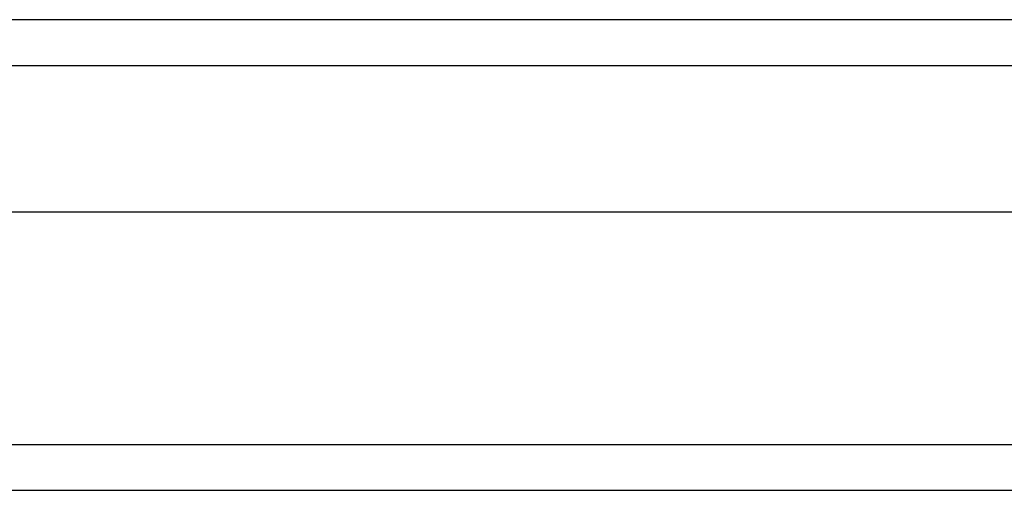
# Model space of a CAD drawing. Header units: inches. Extents: x 0 to 139, y -11 to 90.
# Tile 8 of 59: x 62.151 to 64.043, y 31.937 to 32.841. Entities that reach past the tile are written whole.
import ezdxf

# ---------------------------------------------------------------- set-up
doc = ezdxf.new("R2010")
doc.units = ezdxf.units.IN
doc.header["$LTSCALE"] = 8.352245
doc.header["$MEASUREMENT"] = 0
doc.layers.add('Visible Edges(ANSI)', color=7, linetype='Continuous', lineweight=25)
doc.layers.add('Visible Tangent Edges(ANSI)', color=7, linetype='Continuous', lineweight=25)

msp = doc.modelspace()

# ---------------------------------------------------------------- linework, layer by layer
at = {"layer": 'Visible Edges(ANSI)'}
for p, q in [((79.9135, 32.8412), (60.9062, 32.8412)), ((80.0281, 32.4713), (60.7916, 32.4713)), ((60.0573, 31.9369), (80.7625, 31.9369))]:
    msp.add_line(p, q, dxfattribs=at)
at = {"layer": 'Visible Tangent Edges(ANSI)'}
for p, q in [((60.7861, 32.7535), (80.0336, 32.7535)), ((80.7625, 32.0246), (60.0573, 32.0246))]:
    msp.add_line(p, q, dxfattribs=at)

doc.saveas('drawing.dxf')
